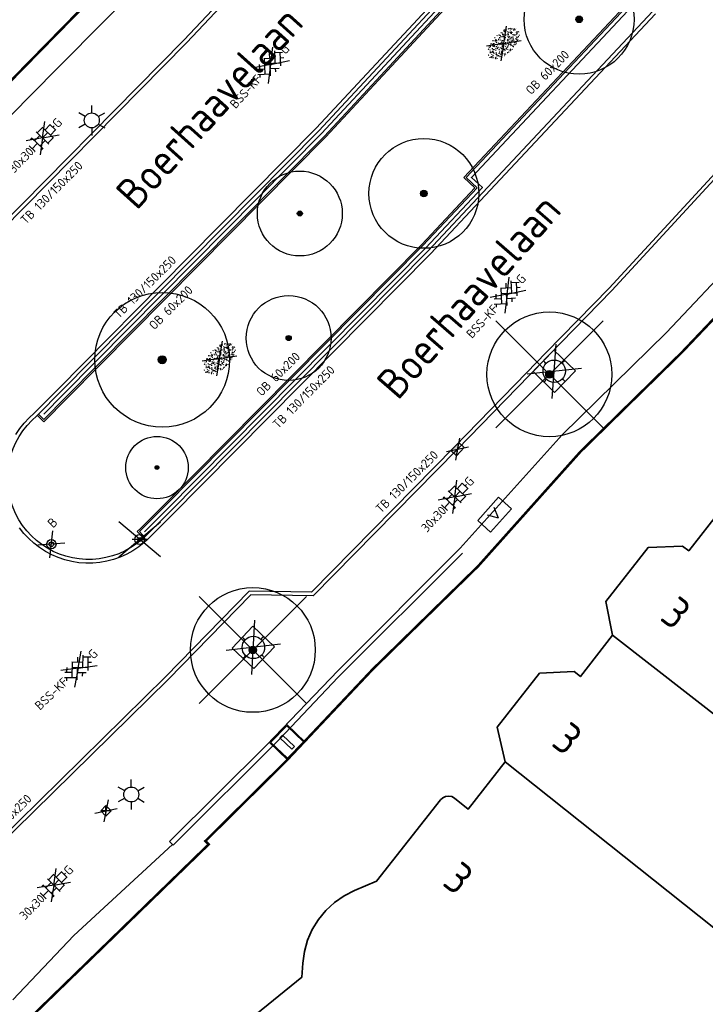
# Model space of a CAD drawing. Header units: metres. Extents: x 92877 to 94117, y 464509 to 465451.
# Tile 25 of 102: x 93119 to 93146, y 464884 to 464923. Entities that reach past the tile are written whole.
import ezdxf
from ezdxf.enums import TextEntityAlignment as Align

# ---------------------------------------------------------------- set-up
doc = ezdxf.new("R2010")
doc.units = ezdxf.units.M
doc.linetypes.add('XX-PROJECTGRENS', pattern=[18, 12, -3, 0, -3])
doc.layers.get('0').update_dxf_attribs({"linetype": 'CONTINUOUS'})
for name, color, linetype, lineweight in [('B-WE-GR-BOOM-S', 90, 'CONTINUOUS', 25), ('B-WE-IE-TERREINAFSCHEIDING_KUNSTMATIG_MUUR-G', 252, 'IE-TERREINAFSCHEIDING-KUNSTMATIG-DICHT', 18), ('B-WE-KL-DATA_KAST-S', 252, 'CONTINUOUS', 25), ('B-WE-KL-ET_LS_OV_LICHTMAST-S', 252, 'CONTINUOUS', 25), ('B-WE-OG-TOPOGRAFIE_BEBOUWING-GV', 252, 'CONTINUOUS', 35), ('B-WE-OG-TOPOGRAFIE_HUISNUMMER-T25', 7, 'CONTINUOUS', 20), ('B-WE-OG-TOPOGRAFIE_STRAATNAAM-T18', 7, 'CONTINUOUS', 18), ('B-WE-VH-VERHARDING-GV', 252, 'CONTINUOUS', 18), ('B-WE-VW-PAAL_BETON-S', 252, 'CONTINUOUS', 0), ('N-WE-IE-MEUBILAIR_WEGMEUBILAIR_LICHTMAST-T25', 7, 'CONTINUOUS', 25), ('N-WE-KG-GRENS_PROJECT-G', 1, 'XX-PROJECTGRENS', 35), ('V-WE-GR-BOOM-S', 90, 'CONTINUOUS', 25), ('V-WE-GR-GRAS-S', 60, 'CONTINUOUS', 25), ('V-WE-IE-MEUBILAIR_WEGMEUBILAIR_BOOMKRANS-S', 7, 'CONTINUOUS', 25), ('V-WE-IE-MEUBILAIR_WEGMEUBILAIR_PAAL-S', 7, 'CONTINUOUS', 25), ('V-WE-IE-MEUBILAIR_WEGMEUBILAIR_VERKEERSBORD-S', 7, 'CONTINUOUS', 25), ('V-WE-IE-TERREINAFSCHEIDING_KUNSTMATIG_HEKWERK-G', 20, 'IE-TERREINAFSCHEIDING-KUNSTMATIG-V', 35), ('V-WE-RI-HWA_KOLK-S', 150, 'CONTINUOUS', 25), ('V-WE-VH-KANTOPSLUITING-T18', 10, 'CONTINUOUS', 18), ('V-WE-VH-KANTOPSLUITING_OPSLUITBAND_60X200-G', 150, 'VH-OPSLUITBAND_60X200-V', 25), ('V-WE-VH-KANTOPSLUITING_TROTTOIRBAND_130 150-G', 210, 'VH-TROTTOIRBAND_130-150-V', 25), ('V-WE-VH-KANTOPSLUITING_VOORKANTBAND-G', 50, 'CONTINUOUS', 25), ('V-WE-VH-VERHARDING_BETONSTRAATSTEEN-S', 252, 'CONTINUOUS', 25), ('V-WE-VH-VERHARDING_TEGEL-S', 252, 'CONTINUOUS', 25)]:
    doc.layers.add(name, color=color, linetype=linetype, lineweight=lineweight)
doc.styles.add('NLCS-ISO', font='NLCS-ISO.ttf')
doc.styles.add('NLCS-ISO-M100-T25', font='NLCS-ISO.ttf', dxfattribs={"height": 0.25})
doc.styles.add('NLCS-ISO-M200-T18', font='NLCS-ISO.ttf', dxfattribs={"height": 0.36})
doc.styles.get("Standard").update_dxf_attribs({"font": 'isocp.shx'})
doc.linetypes.add('IE-TERREINAFSCHEIDING-KUNSTMATIG-DICHT', pattern='A,8,-1,[82,NLCS.SHX,S=0.75,R=90,X=0,Y=0],-1', length=10)
doc.linetypes.add('IE-TERREINAFSCHEIDING-KUNSTMATIG-V', pattern='A,2,[24,NLCS.SHX,S=0.6,R=0,X=-1,Y=0],2,[82,NLCS.SHX,S=0.75,R=90,X=0,Y=0],2,[24,NLCS.SHX,S=0.6,R=0,X=1,Y=0],2,-2', length=10)
doc.linetypes.add('VH-OPSLUITBAND_60X200-V', pattern='A,3,[24,NLCS.SHX,S=1,R=0,X=0,Y=0],3,-2,2,-2', length=12)
doc.linetypes.add('VH-TROTTOIRBAND_130-150-V', pattern='A,2.5,[24,NLCS.SHX,S=1,R=0,X=0,Y=0],2.5,-2,2,-2,2,-2', length=15)

# ---------------------------------------------------------------- blocks, each defined once
blk = doc.blocks.new('Q_PAAL_STEEN')
for points in [[(-0.5, 0.5), (0.5, 0.5), (0.5, -0.5), (-0.5, -0.5)], [(-0.08, 0.333), (0.071, 0.333), (0.071, -0.329), (-0.08, -0.329)]]:
    blk.add_lwpolyline(points, close=True)
blk.add_lwpolyline([(-0.442, 0.464), (0.438, 0.464, -0.414214), (0.459, 0.442), (0.459, -0.437, -0.414214), (0.438, -0.459), (-0.442, -0.459, -0.414214), (-0.463, -0.437), (-0.463, 0.442), (-0.463, 0.444), (-0.463, 0.446), (-0.463, 0.448), (-0.462, 0.45), (-0.461, 0.451), (-0.46, 0.453), (-0.459, 0.455), (-0.458, 0.456), (-0.457, 0.457), (-0.456, 0.459), (-0.454, 0.46), (-0.453, 0.461), (-0.451, 0.462), (-0.449, 0.462), (-0.447, 0.463), (-0.446, 0.463), (-0.444, 0.464), (-0.442, 0.464)], format="xyb")
blk = doc.blocks.new('V-SIE-WEG_BOOMKRANS')
at = {"color": 0}
for p, q in [((-0.836, -0.701), (0.836, 0.701)), ((0.836, -0.701), (-0.836, 0.701))]:
    blk.add_line(p, q, dxfattribs=at)
at = {"flags": 128}
blk.add_lwpolyline([(-0.6, -0.6), (0.6, -0.6), (0.6, 0.6), (-0.6, 0.6)], close=True, dxfattribs=at)
for points in [[(-0.001, 0.6), (-0.001, 0.551), (-0.016, 0.525), (-0.001, 0.498), (-0.001, 0.45)], [(0.6, 0.001), (0.551, 0.001), (0.525, 0.016), (0.498, 0.001), (0.45, 0.001)], [(-0.6, -0.001), (-0.551, -0.001), (-0.525, -0.016), (-0.498, -0.001), (-0.45, -0.001)], [(0.001, -0.6), (0.001, -0.551), (0.016, -0.525), (0.001, -0.498), (0.001, -0.45)]]:
    blk.add_lwpolyline(points, dxfattribs=at)
blk.add_circle((0, 0), 0.45)
blk = doc.blocks.new('V-SRI-KOLK_TROTTOIR-SO')
blk.add_hatch(color=256).paths.add_polyline_path([(1.125, 0.75), (-1.125, 0.75), (-1.125, -0.75)])
at = {"ltscale": 0.1}
for p, q in [((-1.875, 1.25), (1.875, -1.25)), ((1.875, 1.25), (-1.875, -1.25))]:
    blk.add_line(p, q, dxfattribs=at)
blk.add_line((-1.125, -0.75), (1.125, 0.75))
at = {"flags": 128}
blk.add_lwpolyline([(-1.125, -0.75), (1.125, -0.75), (1.125, 0.75), (-1.125, 0.75)], close=True, dxfattribs=at)
blk = doc.blocks.new('V-SRI-KOLK_STRAAT_300X300-SO')
at = {"ltscale": 0.1}
for p, q in [((-1.875, 2), (1.875, -0.5)), ((1.875, 2), (-1.875, -0.5))]:
    blk.add_line(p, q, dxfattribs=at)
for p, q in [((-0.75, 0), (0.75, 1.5)), ((0.75, 0), (-0.75, 1.5))]:
    blk.add_line(p, q)
at = {"flags": 128}
blk.add_lwpolyline([(-0.75, 0), (0.75, 0), (0.75, 1.5), (-0.75, 1.5)], close=True, dxfattribs=at)
blk = doc.blocks.new('V-SVH-TEGEL_300X300_DUN_HALFST_KL-SO')
for p, q in [((-3.08, 0.75), (-3, 0.75)), ((-3, -0.83), (-3, 0.83)), ((-3, 0), (-1.5, 0)), ((-1.84, 1.5), (-1.5, 1.5)), ((-1.5, -1.6), (-1.5, 1.6)), ((-1.5, 0.75), (0, 0.75)), ((0, -1.78), (0, 1.78)), ((0, 1.5), (1.5, 1.5)), ((0, 0), (1.5, 0)), ((1.5, -1.6), (1.5, 1.6)), ((1.5, 0.75), (3, 0.75)), ((3, -0.83), (3, 0.83)), ((3, 0), (3.39, 0)), ((-3.08, -0.75), (-3, -0.75)), ((-1.84, -1.5), (-1.5, -1.5)), ((-1.5, -0.75), (0, -0.75)), ((0, -1.5), (1.5, -1.5)), ((1.5, -0.75), (3, -0.75))]:
    blk.add_line(p, q)
at = {"ltscale": 0.1}
for q in [(-2.75, -1.98), (-2.73, 1.96), (2.73, 1.96), (2.75, -1.98)]:
    blk.add_line((0, 0), q, dxfattribs=at)
at = {"style": 'NLCS-ISO'}
blk.add_attdef('FORMAAT', text='', height=1.8, dxfattribs=at).set_placement((-3.18, 0), align=Align.MIDDLE_RIGHT)
blk.add_attdef('KLEUR', text='', height=1.8, dxfattribs=at).set_placement((3.49, 0), align=Align.MIDDLE_LEFT)
at = {"style": 'NLCS-ISO', "flags": 1}
blk.add_attdef('FUNCTIE', text='', height=1.8, dxfattribs=at).set_placement((0.12, -3.58), align=Align.MIDDLE_CENTER)
blk = doc.blocks.new('V-SVH-BSS_KEIFORMAAT_KEPER_KL-SO')
for p, q in [((0, 0), (-2.8, 2.01)), ((0, 0), (2.8, 2.01)), ((-3.36, -0.25), (-2.89, 0.22)), ((-3.23, 0.55), (-1.41, -1.27)), ((-2.44, 1.25), (-1.41, 0.22)), ((-2.15, -0.53), (0.08, 1.7)), ((-2.15, 0.96), (-1.49, 1.62)), ((-1.7, -1.56), (0.08, 0.22)), ((-0.67, 0.96), (1.56, -1.27)), ((-0.02, 1.8), (1.56, 0.22)), ((0.82, 0.96), (1.48, 1.62)), ((0.82, -0.53), (2.54, 1.19)), ((1.14, -1.7), (3.05, 0.22)), ((2.3, 0.96), (3.39, -0.13)), ((0, 0), (-3.13, -2.25)), ((-0.67, -0.53), (0.58, -1.77)), ((-0.44, -1.78), (0.08, -1.27)), ((0, 0), (3.13, -2.25)), ((2.3, -0.53), (2.8, -1.02))]:
    blk.add_line(p, q)
at = {"style": 'NLCS-ISO'}
blk.add_attdef('FORMAAT', text='', height=1.8, dxfattribs=at).set_placement((-3.39, -0.02), align=Align.MIDDLE_RIGHT)
blk.add_attdef('KLEUR', text='', height=1.8, dxfattribs=at).set_placement((3.39, 0), align=Align.MIDDLE_LEFT)
at = {"style": 'NLCS-ISO', "flags": 1}
blk.add_attdef('FUNCTIE', text='', height=1.8, dxfattribs=at).set_placement((0.12, -3.58), align=Align.MIDDLE_CENTER)
blk = doc.blocks.new('V-SGR-GRAS_01-SO')
at = {"ltscale": 0.1}
for p, q in [((0, 0), (-1.427, 1.027)), ((-0.212, 0.998), (-0.269, 1.031)), ((0, 0), (1.427, 1.027)), ((0.073, 0.993), (0.138, 1.031)), ((-1.964, -0.07), (-1.977, 0.004)), ((-1.93, 0.188), (-1.925, 0.244)), ((-1.893, 0.237), (-1.921, 0.253)), ((-1.668, 0.023), (-1.595, 0.043)), ((-1.596, 0.241), (-1.649, 0.294)), ((-1.53, 0.316), (-1.595, 0.353)), ((-1.448, 0.644), (-1.521, 0.664)), ((-1.517, 0.187), (-1.442, 0.187)), ((-1.469, 0.576), (-1.482, 0.65)), ((-1.358, 0.206), (-1.431, 0.226)), ((-1.427, 0.476), (-1.354, 0.496)), ((0, 0), (-1.427, -1.027)), ((-1.421, 0.131), (-1.356, 0.168)), ((-1.369, 0.009), (-1.382, 0.083)), ((-1.375, 0.106), (-1.322, 0.159)), ((-1.334, 0.111), (-1.328, 0.186)), ((-1.302, 0.761), (-1.324, 0.774)), ((-1.284, 0.684), (-1.278, 0.759)), ((-1.167, 0.395), (-1.232, 0.432)), ((-1.172, 0.241), (-1.225, 0.294)), ((-1.154, 0.647), (-1.207, 0.7)), ((-1.112, 0.172), (-1.04, 0.192)), ((-1.032, 0.028), (-1.097, 0.066)), ((-0.939, 0.84), (-1.004, 0.878)), ((-0.968, 0.512), (-0.915, 0.565)), ((-0.893, 0.496), (-0.965, 0.515)), ((-0.942, 0.187), (-0.867, 0.187)), ((-0.923, 0.418), (-0.858, 0.456)), ((-0.892, 0.812), (-0.817, 0.812)), ((-0.873, 0.655), (-0.886, 0.729)), ((-0.803, 0.057), (-0.875, 0.077)), ((-0.871, 0.625), (-0.799, 0.644)), ((-0.804, 0.474), (-0.869, 0.511)), ((-0.747, 0.241), (-0.8, 0.294)), ((-0.773, 0.089), (-0.786, 0.163)), ((-0.73, 0.647), (-0.783, 0.7)), ((-0.739, 0.034), (-0.732, 0.109)), ((-0.669, 0.107), (-0.734, 0.145)), ((-0.689, 0.607), (-0.682, 0.682)), ((-0.576, 0.919), (-0.64, 0.957)), ((-0.562, 0.919), (-0.509, 0.972)), ((-0.557, 0.321), (-0.485, 0.34)), ((-0.441, 0.553), (-0.506, 0.59)), ((-0.427, 0.785), (-0.499, 0.804)), ((-0.425, 0.706), (-0.36, 0.743)), ((-0.337, 0.347), (-0.41, 0.366)), ((-0.323, 0.241), (-0.376, 0.294)), ((-0.306, 0.186), (-0.371, 0.224)), ((-0.367, 0.187), (-0.292, 0.187)), ((-0.305, 0.647), (-0.358, 0.7)), ((-0.317, 0.812), (-0.242, 0.812)), ((-0.316, 0.774), (-0.244, 0.793)), ((-0.278, 0.735), (-0.291, 0.809)), ((-0.243, 0.017), (-0.17, 0.036)), ((-0.178, 0.169), (-0.191, 0.242)), ((-0.078, 0.632), (-0.143, 0.669)), ((-0.143, -0.043), (-0.137, 0.032)), ((-0.093, 0.53), (-0.087, 0.604)), ((-0.085, 0.159), (-0.032, 0.212)), ((-0.069, 0.189), (-0.004, 0.227)), ((0.057, 0.265), (-0.008, 0.303)), ((-0.002, 0.47), (0.071, 0.489)), ((0, 0), (1.427, -1.027)), ((0.101, 0.241), (0.048, 0.294)), ((0.128, 0.636), (0.056, 0.656)), ((0.119, 0.647), (0.066, 0.7)), ((0.218, 0.198), (0.146, 0.217)), ((0.208, 0.187), (0.283, 0.187)), ((0.286, 0.711), (0.221, 0.748)), ((0.239, 0.923), (0.312, 0.942)), ((0.258, 0.812), (0.333, 0.812)), ((0.317, 0.814), (0.304, 0.888)), ((0.313, 0.166), (0.385, 0.185)), ((0.322, 0.565), (0.375, 0.618)), ((0.42, 0.344), (0.355, 0.382)), ((0.417, 0.248), (0.404, 0.322)), ((0.429, 0.477), (0.494, 0.514)), ((0.526, 0.241), (0.472, 0.294)), ((0.543, 0.647), (0.49, 0.7)), ((0.555, -0.022), (0.49, 0.015)), ((0.502, 0.452), (0.509, 0.527)), ((0.594, 0.925), (0.522, 0.945)), ((0.554, 0.619), (0.626, 0.638)), ((0.649, 0.79), (0.584, 0.827)), ((0.684, 0.487), (0.611, 0.507)), ((0.774, 0.049), (0.701, 0.069)), ((0.784, 0.423), (0.719, 0.461)), ((0.783, 0.187), (0.858, 0.187)), ((0.833, 0.812), (0.908, 0.812)), ((0.918, 0.057), (0.853, 0.094)), ((0.868, 0.315), (0.941, 0.334)), ((0.95, 0.241), (0.897, 0.294)), ((0.912, 0.894), (0.907, 0.925)), ((0.967, 0.647), (0.914, 0.7)), ((0.927, 0.764), (0.992, 0.802)), ((1.012, 0.869), (0.947, 0.906)), ((1.012, 0.328), (0.999, 0.402)), ((1.15, 0.777), (1.077, 0.796)), ((1.147, 0.502), (1.082, 0.54)), ((1.098, 0.375), (1.104, 0.45)), ((1.109, 0.767), (1.182, 0.787)), ((1.239, 0.338), (1.167, 0.358)), ((1.183, 0.011), (1.255, 0.03)), ((1.206, 0.212), (1.259, 0.265)), ((1.282, 0.136), (1.217, 0.173)), ((1.283, 0.248), (1.348, 0.286)), ((1.374, 0.241), (1.321, 0.294)), ((1.392, 0.647), (1.339, 0.7)), ((1.358, 0.187), (1.433, 0.187)), ((1.424, 0.463), (1.496, 0.483)), ((1.51, 0.581), (1.445, 0.619)), ((1.645, 0.215), (1.58, 0.252)), ((1.607, 0.407), (1.594, 0.481)), ((1.693, 0.298), (1.7, 0.373)), ((1.795, 0.19), (1.722, 0.209)), ((1.738, 0.159), (1.81, 0.179)), ((1.798, 0.241), (1.745, 0.294)), ((1.933, 0.187), (1.948, 0.187)), ((-1.918, -0.157), (-1.854, -0.119)), ((-1.824, -0.083), (-1.897, -0.064)), ((-1.759, -0.13), (-1.823, -0.092)), ((-1.782, -0.301), (-1.729, -0.248)), ((-1.624, -0.496), (-1.689, -0.459)), ((-1.631, -0.572), (-1.684, -0.519)), ((-1.613, -0.166), (-1.667, -0.113)), ((-1.567, -0.438), (-1.492, -0.438)), ((-1.535, -0.657), (-1.498, -0.636)), ((-1.395, -0.051), (-1.46, -0.013)), ((-1.385, -0.462), (-1.378, -0.387)), ((-1.353, -0.281), (-1.281, -0.261)), ((-1.269, -0.232), (-1.341, -0.212)), ((-1.261, -0.417), (-1.326, -0.38)), ((-1.269, -0.557), (-1.282, -0.483)), ((-1.207, -0.572), (-1.26, -0.519)), ((-1.179, -0.67), (-1.252, -0.651)), ((-1.189, -0.166), (-1.242, -0.113)), ((-1.126, -0.784), (-1.191, -0.746)), ((-1.065, -0.386), (-1, -0.348)), ((-1.039, -0.585), (-0.967, -0.565)), ((-0.992, -0.438), (-0.917, -0.438)), ((-0.897, -0.338), (-0.962, -0.301)), ((-0.898, -0.654), (-0.845, -0.601)), ((-0.836, -0.943), (-0.853, -0.926)), ((-0.783, -0.572), (-0.836, -0.519)), ((-0.763, -0.705), (-0.828, -0.667)), ((-0.765, -0.166), (-0.818, -0.113)), ((-0.798, -0.132), (-0.726, -0.112)), ((-0.789, -0.539), (-0.782, -0.464)), ((-0.713, -0.381), (-0.786, -0.361)), ((-0.725, -0.889), (-0.652, -0.869)), ((-0.709, -0.902), (-0.644, -0.864)), ((-0.624, -0.819), (-0.696, -0.799)), ((-0.674, -0.477), (-0.687, -0.403)), ((-0.534, -0.259), (-0.599, -0.222)), ((-0.582, -0.994), (-0.587, -0.97)), ((-0.567, -0.098), (-0.502, -0.061)), ((-0.491, -0.248), (-0.438, -0.195)), ((-0.484, -0.436), (-0.411, -0.416)), ((-0.399, -0.626), (-0.464, -0.588)), ((-0.376, -0.979), (-0.429, -0.926)), ((-0.417, -0.438), (-0.342, -0.438)), ((-0.358, -0.572), (-0.411, -0.519)), ((-0.341, -0.166), (-0.394, -0.113)), ((-0.265, -0.992), (-0.33, -0.955)), ((-0.248, -0.091), (-0.32, -0.072)), ((-0.171, -0.18), (-0.236, -0.143)), ((-0.158, -0.529), (-0.23, -0.51)), ((-0.211, -0.614), (-0.146, -0.577)), ((-0.193, -0.616), (-0.187, -0.541)), ((-0.169, -0.74), (-0.097, -0.72)), ((-0.068, -0.968), (-0.141, -0.948)), ((-0.036, -0.547), (-0.101, -0.509)), ((-0.078, -0.398), (-0.091, -0.324)), ((-0.014, -1.008), (0.039, -0.955)), ((0.048, -0.979), (-0.005, -0.926)), ((0.021, -0.964), (0.008, -0.89)), ((0.066, -0.572), (0.013, -0.519)), ((0.084, -0.166), (0.031, -0.113)), ((0.099, -0.913), (0.034, -0.876)), ((0.072, -0.287), (0.144, -0.268)), ((0.192, -0.101), (0.127, -0.064)), ((0.158, -0.438), (0.233, -0.438)), ((0.308, -0.24), (0.235, -0.221)), ((0.327, -0.468), (0.262, -0.43)), ((0.287, -0.327), (0.352, -0.289)), ((0.397, -0.678), (0.325, -0.659)), ((0.386, -0.591), (0.459, -0.572)), ((0.393, -0.601), (0.446, -0.548)), ((0.462, -0.834), (0.397, -0.797)), ((0.402, -0.693), (0.409, -0.618)), ((0.472, -0.979), (0.419, -0.926)), ((0.49, -0.572), (0.437, -0.519)), ((0.452, -0.12), (0.459, -0.046)), ((0.508, -0.166), (0.455, -0.113)), ((0.517, -0.318), (0.504, -0.244)), ((0.617, -0.884), (0.604, -0.81)), ((0.69, -0.389), (0.625, -0.351)), ((0.627, -0.138), (0.7, -0.119)), ((0.643, -0.843), (0.708, -0.806)), ((0.701, -0.895), (0.773, -0.876)), ((0.733, -0.438), (0.808, -0.438)), ((0.825, -0.755), (0.76, -0.718)), ((0.785, -0.039), (0.85, -0.002)), ((0.863, -0.389), (0.791, -0.37)), ((0.799, -0.195), (0.852, -0.142)), ((0.856, -0.938), (0.844, -0.926)), ((0.914, -0.572), (0.861, -0.519)), ((0.932, -0.166), (0.879, -0.113)), ((0.953, -0.827), (0.88, -0.808)), ((0.942, -0.442), (1.014, -0.423)), ((1.053, -0.31), (0.988, -0.272)), ((0.998, -0.77), (1.004, -0.696)), ((1.048, -0.198), (1.054, -0.123)), ((1.112, -0.239), (1.099, -0.165)), ((1.188, -0.676), (1.123, -0.639)), ((1.141, -0.556), (1.206, -0.518)), ((1.212, -0.805), (1.199, -0.731)), ((1.329, -0.1), (1.256, -0.08)), ((1.256, -0.746), (1.328, -0.727)), ((1.339, -0.572), (1.286, -0.519)), ((1.356, -0.166), (1.303, -0.113)), ((1.308, -0.438), (1.383, -0.438)), ((1.419, -0.538), (1.346, -0.518)), ((1.416, -0.231), (1.351, -0.193)), ((1.551, -0.597), (1.486, -0.56)), ((1.497, -0.293), (1.569, -0.274)), ((1.639, -0.268), (1.704, -0.231)), ((1.643, -0.275), (1.65, -0.2)), ((1.684, -0.547), (1.736, -0.495)), ((1.707, -0.159), (1.694, -0.085)), ((1.713, -0.522), (1.71, -0.519)), ((1.779, -0.152), (1.715, -0.114)), ((1.781, -0.166), (1.728, -0.113)), ((1.884, -0.248), (1.812, -0.229)), ((0.172, -1.037), (0.218, -1.024))]:
    blk.add_line(p, q, dxfattribs=at)
at = {"ltscale": 0.1, "style": 'NLCS-ISO'}
blk.add_attdef('TYPE', text='', height=0.5, dxfattribs=at).set_placement((3.471, -0.016), align=Align.MIDDLE_CENTER)
blk = doc.blocks.new('SKL-DATA_TERREINKAST-SO')
for q in [(-0.203, 0.2), (0.203, 0.2)]:
    blk.add_line((0, -0.209), q)
at = {"flags": 128}
blk.add_lwpolyline([(0.625, 0.35), (-0.625, 0.35), (-0.625, -0.35), (0.625, -0.35)], close=True, dxfattribs=at)
at = {"style": 'NLCS-ISO'}
blk.add_attdef('TYPE', text='', height=0.35, dxfattribs=at).set_placement((-0.034, 0.689), align=Align.MIDDLE_CENTER)
blk = doc.blocks.new('Verkeersbord')
at = {"color": 0}
for p, q in [((-0.836, -0.701), (0.836, 0.701)), ((0.836, -0.701), (-0.836, 0.701))]:
    blk.add_line(p, q, dxfattribs=at)
for p, q in [((0.3, 0), (-0.3, 0)), ((0, 0), (0.3, 0))]:
    blk.add_line(p, q)
for radius in [0.2, 0.0745]:
    blk.add_circle((0, 0), radius)
blk = doc.blocks.new('V-SIE-WEG_PAAL_BETON')
at = {"color": 0}
for p, q in [((-0.417, -0.35), (0.417, 0.35)), ((0.417, -0.35), (-0.417, 0.35))]:
    blk.add_line(p, q, dxfattribs=at)
for radius in [0.188, 0.0938]:
    blk.add_circle((0, 0), radius)
at = {"layer": 'N-WE-IE-MEUBILAIR_WEGMEUBILAIR_LICHTMAST-T25', "insert": (0.485, 0.78), "char_height": 0.375, "attachment_point": 1, "style": 'NLCS-ISO-M100-T25'}
blk.add_mtext_dynamic_manual_height_columns('B', width=0.39965, gutter_width=1.875, heights=[0], dxfattribs=at)
blk = doc.blocks.new('V-SGR-BOOM_01')
at = {"ltscale": 0.1}
h = blk.add_hatch(color=256, dxfattribs=at)
edge = h.paths.add_edge_path()
edge.add_arc((0, 0), 0.15, 0, 360)
at = {"lineweight": -3}
for p, q in [((-2.146, 2.146), (2.146, -2.146)), ((2.146, 2.146), (-2.146, -2.146))]:
    blk.add_line(p, q, dxfattribs=at)
for radius in [2.5, 0.045]:
    blk.add_circle((0, 0), radius)
at = {"ltscale": 0.1}
blk.add_circle((0, 0), 0.15, dxfattribs=at)
blk = doc.blocks.new('SGR-BOOM_01')
at = {"ltscale": 0.1}
h = blk.add_hatch(color=256, dxfattribs=at)
edge = h.paths.add_edge_path()
edge.add_arc((0, 0), 0.15, 0, 360)
for radius in [2.5, 0.045]:
    blk.add_circle((0, 0), radius)
blk.add_circle((0, 0), 0.15, dxfattribs=at)
blk = doc.blocks.new('Q_LICHTMAST')
for points in [[(0, 0.3), (0, 0.6)], [(-0.26, 0.15), (-0.52, 0.3)], [(0.26, 0.15), (0.52, 0.3)], [(-0.26, -0.15), (-0.52, -0.3)], [(0, -0.3), (0, -0.6)], [(0.26, -0.15), (0.52, -0.3)]]:
    blk.add_lwpolyline(points)
blk.add_circle((0, 0), 0.3)

msp = doc.modelspace()

# ---------------------------------------------------------------- linework, layer by layer
at = {"layer": 'B-WE-IE-TERREINAFSCHEIDING_KUNSTMATIG_MUUR-G', "flags": 128}
for points in [[(93136.256, 464902.183), (93131.377, 464897.288), (93128.508, 464894.287), (93124.612, 464890.428), (93124.742, 464890.306)], [(93124.742, 464890.306), (93124.766, 464890.284), (93129.025, 464894.531), (93131.376, 464897.009), (93136.348, 464901.978)]]:
    msp.add_lwpolyline(points, dxfattribs=at)
at = {"layer": 'B-WE-OG-TOPOGRAFIE_BEBOUWING-GV'}
for p, q in [((93142.36, 464898.7), (93154.052, 464889.565)), ((93138.06, 464893.62), (93149.68, 464884.37))]:
    msp.add_line(p, q, dxfattribs=at)
at = {"layer": 'B-WE-OG-TOPOGRAFIE_BEBOUWING-GV', "flags": 128}
for points in [[(93146.71, 464903.73), (93145.41, 464902.08), (93145.16, 464902.27), (93143.78, 464902.21), (93142.09, 464900.05), (93142.36, 464898.7)], [(93142.36, 464898.7), (93141.07, 464897.04), (93140.82, 464897.24), (93139.44, 464897.18), (93137.74, 464895.01), (93138.06, 464893.62)], [(93138.06, 464893.62), (93136.58, 464891.73), (93136.03, 464892.17), (93135.92, 464892.229), (93135.798, 464892.252), (93135.675, 464892.236), (93135.562, 464892.184), (93135.47, 464892.1), (93132.91, 464888.84), (93132.025, 464888.464), (93131.608, 464888.25), (93131.223, 464887.982), (93130.879, 464887.664), (93130.581, 464887.302), (93130.335, 464886.903), (93130.146, 464886.474), (93130.017, 464886.024), (93129.95, 464885.56), (93129.91, 464884.99), (93126.02, 464881.83), (93129.479, 464878.142)]]:
    msp.add_lwpolyline(points, dxfattribs=at)
at = {"layer": 'B-WE-VH-VERHARDING-GV', "flags": 128}
for points in [[(93161.903, 464969.928), (93161.692, 464969.665), (93158.514, 464965.612), (93151.334, 464956.582), (93149.761, 464954.68), (93142.627, 464946.011), (93139.361, 464942.272), (93135.68, 464938.114), (93134.059, 464936.343), (93128.998, 464930.761), (93127.618, 464928.992), (93118.924, 464920.19), (93112.841, 464913.945)], [(93136.256, 464902.183), (93140.34, 464906.73), (93144.52, 464910.83), (93150.36, 464917.03), (93156.32, 464923.642), (93159.569, 464927.493), (93161.169, 464929.35), (93165.677, 464934.478), (93169.745, 464939.371), (93173.838, 464944.441), (93177.869, 464949.524), (93180.435, 464953.14)], [(93118.35, 464884.09), (93120.782, 464886.665), (93124.742, 464890.306)]]:
    msp.add_lwpolyline(points, dxfattribs=at)
at = {"layer": 'N-WE-KG-GRENS_PROJECT-G', "const_width": 0.1, "flags": 128}
msp.add_lwpolyline([(93142.804, 465086.89), (93145.447, 465089.504), (93147.332, 465091.955), (93148.613, 465093.182), (93161.411, 465113.679), (93167.204, 465122.957), (93170.456, 465128.173), (93179.763, 465143.103), (93186.894, 465154.496), (93187.89, 465154.904), (93188.17, 465154.679), (93191.39, 465152.077), (93194.828, 465149.413), (93202.752, 465142.922), (93211.334, 465136.086), (93246.401, 465107.701), (93253.059, 465102.314), (93253.343, 465100.976), (93245.804, 465089.865), (93244.522, 465087.941), (93231.812, 465069.293), (93227.954, 465063.58), (93226.853, 465062.424), (93215.691, 465046.012), (93211.996, 465040.636), (93204.425, 465029.753), (93202.609, 465027.143), (93198.032, 465020.213), (93194.363, 465014.869), (93190.619, 465009.505), (93189.819, 465008.221), (93185.531, 465002.305), (93181.433, 464996.691), (93178.696, 464993.153), (93172.103, 464984.564), (93163.085, 464972.835), (93161.131, 464970.564), (93154.083, 464961.647), (93148.985, 464955.311), (93145.469, 464951.039), (93138.605, 464942.927), (93131.702, 464935.14), (93128.236, 464931.41), (93126.865, 464929.653), (93122.062, 464924.79), (93112.82, 464915.353), (93112.694, 464915.474), (93110.007, 464912.809), (93108.158, 464914.641), (93097.954, 464904.418), (93099.616, 464902.379), (93097.346, 464900.004), (93095.105, 464898.042), (93093.141, 464896.427), (93087.358, 464891.835), (93084.647, 464889.561), (93079.687, 464885.222), (93073.559, 464880.645), (93064.795, 464874.789), (93057.662, 464870.165), (93057.255, 464870.007), (93057.168, 464870.002), (93056.607, 464870.091), (93053.277, 464868.411), (93060.039, 464854.372), (93062.426, 464849.152), (93065.249, 464843.338), (93068.532, 464844.778), (93069.154, 464846.147), (93077.316, 464850.716), (93083.11, 464853.91), (93083.112, 464853.905), (93087.983, 464856.618), (93087.623, 464857.315), (93087.914, 464857.845), (93094.137, 464862.208), (93094.032, 464862.502), (93094.431, 464862.805), (93094.609, 464862.539), (93096.966, 464864.191), (93097.445, 464863.691), (93100.286, 464866.409), (93107.265, 464873.112), (93113.757, 464878.765), (93119.027, 464883.354), (93126.19, 464890.319), (93126.053, 464890.447), (93129.224, 464893.588), (93132.754, 464897.33), (93136.979, 464901.466), (93141.064, 464906.039), (93145.123, 464910.02), (93146.946, 464911.937), (93151.571, 464916.872), (93154.026, 464919.546), (93161.923, 464928.693), (93166.437, 464933.828), (93170.519, 464938.737), (93174.372, 464943.51), (93176.337, 464945.983), (93178.669, 464948.924), (93181.236, 464952.541), (93184.321, 464956.452), (93185.617, 464958.052), (93188.572, 464961.84), (93195.315, 464970.699), (93197.093, 464969.277), (93199.637, 464972.465), (93198.95, 464972.958), (93202.951, 464977.949), (93202.249, 464978.521), (93202.364, 464978.666), (93202.234, 464979.72), (93202.711, 464980.328), (93203.771, 464980.458), (93206.283, 464983.648), (93206.153, 464984.709), (93206.628, 464985.314), (93207.678, 464985.434), (93209.477, 464987.722), (93211.5, 464990.295), (93211.38, 464991.345), (93211.858, 464991.954), (93212.908, 464992.074), (93215.413, 464995.259), (93215.283, 464996.319), (93215.758, 464996.923), (93216.817, 464997.043), (93217.976, 464998.513), (93217.195, 464999.188), (93221.285, 465004.117), (93220.562, 465004.619), (93224.498, 465009.504), (93223.744, 465010.107), (93228.745, 465016.379), (93228.548, 465017.661), (93229.799, 465019.138), (93230.171, 465019.204), (93232.859, 465016.92), (93240.879, 465028.723), (93247.237, 465037.466), (93243.345, 465039.426), (93245.385, 465042.407), (93267.791, 465074.762), (93271.654, 465080.832), (93274.315, 465084.653), (93274.677, 465085.271), (93280.631, 465092.992), (93283.915, 465097.533), (93293.238, 465109.1), (93296.471, 465112.853), (93305.145, 465123.792), (93308.461, 465126.639), (93309.398, 465127), (93310.34, 465127.104), (93311.021, 465127.029), (93311.569, 465126.572), (93314.325, 465123.425), (93311.446, 465121.218), (93317.763, 465113.435), (93320.742, 465115.844), (93321.734, 465114.618), (93318.743, 465112.198), (93332.363, 465095.383), (93335.324, 465097.784), (93336.313, 465096.566), (93333.394, 465094.197), (93346.863, 465077.572), (93349.745, 465079.914), (93350.754, 465078.674), (93347.845, 465076.305), (93354.176, 465068.5), (93362.85, 465075.591), (93361.376, 465077.286), (93365.219, 465080.332), (93350.596, 465098.232), (93346.729, 465095.077), (93346.089, 465095.987), (93350.715, 465099.775, 0.50922), (93350.922, 465101.967), (93324.402, 465134.651), (93320.907, 465131.811), (93318.885, 465134.322, -0.098106), (93317.859, 465136.546), (93317.809, 465136.827), (93329.287, 465148.479), (93335.156, 465154.254), (93344.697, 465163.309, -0.349567), (93347.493, 465163.354), (93347.813, 465163.049), (93349.127, 465161.413), (93346.391, 465159.229), (93348.191, 465157.343), (93348.243, 465157.384), (93353.341, 465151.084), (93356.361, 465153.524), (93357.294, 465152.369), (93354.273, 465149.929), (93367.901, 465133.094), (93370.919, 465135.533), (93371.856, 465134.369), (93368.844, 465131.928), (93379.841, 465118.334), (93382.859, 465120.772), (93383.785, 465119.621), (93380.762, 465117.178), (93384.644, 465112.392), (93390.968, 465117.536), (93393.698, 465119.744), (93389.575, 465124.751), (93393.126, 465127.653), (93381.652, 465141.958), (93378.045, 465139.012), (93374.932, 465142.847), (93384.724, 465150.628, 0.393005), (93384.971, 465152.673), (93376.322, 465163.131, 0.393551), (93374.278, 465163.377), (93369.858, 465159.798), (93359.893, 465172.144), (93359.196, 465171.59), (93356.894, 465174.416), (93366.327, 465182.365), (93383.74, 465196.71, -0.309181), (93386.819, 465196.235), (93386.977, 465196.072), (93387.797, 465195.067), (93385.13, 465192.859), (93391.412, 465185.104), (93394.43, 465187.543), (93395.435, 465186.298), (93392.425, 465183.858), (93405.872, 465167.212), (93408.891, 465169.662), (93409.895, 465168.418), (93406.884, 465165.977), (93415.682, 465155.114), (93422.305, 465160.477), (93419.312, 465164.504), (93427.805, 465171.459), (93432.936, 465175.602, 0.389945), (93433.117, 465177.605), (93406.306, 465210.598, 0.403895), (93404.272, 465210.792), (93395.071, 465203.259, -0.04985), (93394.529, 465205.075), (93406.003, 465214.474), (93406.153, 465214.258), (93408.855, 465216.515), (93413.243, 465220.126), (93424.061, 465228.978), (93433.335, 465236.564), (93456.901, 465255.803), (93462.358, 465260.256), (93474.24, 465257.384), (93487.491, 465268.365), (93481.957, 465274.413), (93477.953, 465270.75), (93460.622, 465275.164), (93454.054, 465277.377), (93450.532, 465272.851), (93448.516, 465271.205), (93400.455, 465231.959), (93399.011, 465233.652), (93395.691, 465230.975), (93395.475, 465231.241), (93389.321, 465226.059), (93372.983, 465212.672), (93260.058, 465121.022), (93254.212, 465128.327), (93255.485, 465129.359), (93251.172, 465134.67), (93250.976, 465134.513), (93249.73, 465136.066), (93249.925, 465136.222), (93245.512, 465141.593), (93245.414, 465141.489), (93215.797, 465178.086), (93224.817, 465185.374), (93221.615, 465189.311), (93221.504, 465189.439), (93221.504, 465189.484), (93221.582, 465189.664), (93258.555, 465216.278), (93287.858, 465237.306), (93316.719, 465257.815), (93323.665, 465262.74), (93325.266, 465260.773), (93334.631, 465268.404), (93348.967, 465280.041), (93353.283, 465283.494), (93353.525, 465283.192), (93373.219, 465297.094), (93403.844, 465318.948), (93403.686, 465319.158), (93405.483, 465320.403), (93410.351, 465324.912), (93402.835, 465333.569), (93398.335, 465338.895), (93392.573, 465334.08), (93389.104, 465331.474), (93348.447, 465302.964), (93320.1, 465282.787), (93289.014, 465260.48), (93254.82, 465235.917), (93226.588, 465215.717), (93213.129, 465205.995), (93182.769, 465181.222), (93183.254, 465180.57), (93182.292, 465179.905), (93183.685, 465178.016), (93174.631, 465171.467), (93173.396, 465173.195), (93172.303, 465172.388), (93168.471, 465170.193), (93170.119, 465168.084), (93171.264, 465166.905), (93171.887, 465165.92), (93172.046, 465165.485), (93172.061, 465164.02), (93171.791, 465162.221), (93171.603, 465161.889), (93167.902, 465156.013), (93164.39, 465150.403), (93160.435, 465144.058), (93158.382, 465140.726), (93156.607, 465137.917), (93154.807, 465135.049), (93153.786, 465134.188), (93154.016, 465133.775), (93153.338, 465133.133), (93153.16, 465132.506), (93153.134, 465132.463), (93152.077, 465130.671), (93150.973, 465128.906), (93147.775, 465123.769), (93144.058, 465117.809), (93140.544, 465112.153), (93139.017, 465109.781), (93136.381, 465105.485), (93134.48, 465102.415), (93134.183, 465101.965), (93133.958, 465101.735), (93130.915, 465098.93), (93126.03, 465094.455), (93121.818, 465090.575), (93117.904, 465086.833), (93113.47, 465082.448), (93112.834, 465082.495), (93109.779, 465079.439), (93106.782, 465076.441), (93106.819, 465075.801), (93105.522, 465074.513), (93100.162, 465069.076), (93097.993, 465066.793), (93094.572, 465063.113), (93089.135, 465057.106), (93083.693, 465051.015), (93080.417, 465047.335), (93077.017, 465043.497), (93073.934, 465040.014), (93073.472, 465039.534), (93072.001, 465037.863), (93071.812, 465037.638), (93069.705, 465035.225), (93068.078, 465033.424), (93064.121, 465029.238), (93059.891, 465024.784), (93054.546, 465019.348), (93051.829, 465016.783), (93042.954, 465008.588), (93039.428, 465005.328), (93039.04, 465005.881), (93035.768, 465003.501), (93034.642, 465002.582), (93035.282, 465001.847), (93028.269, 464995.871), (93027.63, 464996.626), (93025.853, 464995.108), (93024.898, 464994.489), (93025.348, 464993.801), (93025.385, 464993.139), (93023.546, 464991.657), (93020.74, 464989.867), (93009.831, 464980.839), (93002.614, 464974.822), (93001.219, 464974.424), (92997.627, 464972.314), (93000.275, 464968.182), (93003.222, 464963.818), (93004.539, 464962.472), (93005.558, 464961.008), (93007.714, 464956.785), (93011.389, 464958.36), (93011.758, 464959.803), (93016.761, 464964.005), (93022.798, 464969.066), (93023.124, 464969.069), (93023.859, 464969.958), (93031.994, 464976.787), (93034.007, 464978.44), (93039.335, 464982.95), (93042.149, 464985.327), (93043.343, 464986.286), (93048.652, 464990.9), (93051.638, 464993.482), (93054.319, 464995.599), (93054.16, 464995.728), (93056.817, 464998.088), (93056.95, 464998.249), (93057.025, 464998.223), (93061.752, 465002.708), (93069.172, 465009.817), (93070.327, 465011.305), (93072.947, 465014.003), (93077.454, 465018.647), (93081.951, 465023.517), (93086.147, 465028.149), (93090.291, 465032.813), (93095.645, 465038.867), (93100.706, 465044.522), (93107.652, 465052.218), (93109.08, 465053.733), (93109.476, 465054.154), (93112.165, 465057.006), (93113.936, 465058.77), (93117.521, 465062.601), (93121.643, 465066.775), (93123.547, 465068.699), (93128.69, 465073.617), (93128.797, 465073.72), (93131.858, 465076.592), (93136.523, 465080.981), (93138.359, 465082.708)], format="xyb", close=True, dxfattribs=at)
at = {"layer": 'V-WE-IE-TERREINAFSCHEIDING_KUNSTMATIG_HEKWERK-G', "flags": 128}
for points in [[(93119.585, 464907.55), (93120.363, 464908.337), (93125.582, 464913.615), (93130.71, 464918.8), (93138.835, 464927.552), (93142.181, 464931.306), (93146.44, 464936.085), (93147.334, 464937.147), (93147.782, 464936.748), (93147.801, 464936.769), (93153.811, 464943.907), (93154.111, 464944.273), (93153.648, 464944.654), (93160.579, 464953.119), (93167.461, 464961.744)], [(93123.621, 464902.839), (93124.443, 464903.669), (93134.869, 464914.203), (93137.145, 464916.632), (93136.707, 464917.043), (93143.37, 464924.154), (93143.818, 464923.754), (93145.144, 464925.17), (93154.311, 464935.785), (93162.405, 464945.579), (93163.262, 464946.618), (93163.941, 464947.462), (93164.765, 464948.487), (93164.274, 464948.834), (93169.428, 464955.248), (93169.895, 464954.872), (93172.264, 464957.82), (93172.266, 464957.822)]]:
    msp.add_lwpolyline(points, dxfattribs=at)
at = {"layer": 'V-WE-VH-KANTOPSLUITING_OPSLUITBAND_60X200-G', "flags": 128}
for points in [[(93119.331, 464907.506), (93119.587, 464907.253), (93120.513, 464908.189), (93125.732, 464913.467), (93130.861, 464918.655), (93138.99, 464927.411), (93142.338, 464931.167), (93146.599, 464935.947), (93147.355, 464936.846), (93147.804, 464936.448), (93147.961, 464936.634), (93153.973, 464943.773), (93154.406, 464944.302), (93153.943, 464944.683), (93160.743, 464952.987), (93167.684, 464961.686), (93167.752, 464961.768), (93167.482, 464962.004)], [(93123.57, 464902.584), (93123.327, 464902.849), (93123.455, 464902.97), (93124.294, 464903.817), (93134.718, 464914.349), (93136.848, 464916.623), (93136.41, 464917.034), (93143.269, 464924.353), (93143.357, 464924.447), (93143.805, 464924.047), (93144.988, 464925.31), (93154.15, 464935.92), (93162.243, 464945.713), (93163.1, 464946.75), (93163.777, 464947.593), (93164.462, 464948.445), (93163.971, 464948.792), (93169.395, 464955.543), (93169.863, 464955.167), (93172.103, 464957.954), (93172.179, 464958.043), (93172.223, 464958.122), (93172.518, 464957.891)]]:
    msp.add_lwpolyline(points, dxfattribs=at)
at = {"layer": 'V-WE-VH-KANTOPSLUITING_TROTTOIRBAND_130 150-G', "flags": 128}
for points in [[(93240.061, 465029.298), (93239.975, 465029.172), (93238.334, 465029.88), (93236.833, 465029.958), (93234.337, 465029.802), (93232.464, 465029.389), (93229.946, 465028.834), (93229.801, 465028.801), (93227.252, 465025.063), (93227.781, 465022.578), (93223.748, 465016.756), (93220.82, 465012.531), (93219.326, 465010.372), (93213.208, 465001.369), (93207.095, 464992.521), (93200.735, 464983.867), (93198.854, 464981.31), (93190.57, 464970.518), (93190.135, 464969.966), (93188.51, 464967.907), (93187.357, 464966.446), (93182.907, 464960.807), (93178.219, 464954.887), (93175.078, 464950.944), (93170.661, 464945.424), (93162.826, 464935.802), (93156.699, 464928.501), (93155.388, 464926.98), (93154.324, 464925.747), (93153.328, 464924.593), (93149.729, 464920.536), (93142.332, 464912.506), (93139.797, 464909.9), (93139.034, 464909.115), (93136.137, 464906.139), (93130.366, 464900.275), (93127.872, 464900.314), (93124.56, 464896.927), (93115.346, 464887.862), (93115.367, 464885.333), (93114.259, 464884.307), (93113.225, 464883.349), (93110.649, 464880.962), (93104.635, 464875.739), (93102.821, 464874.229), (93101.738, 464873.328), (93097.562, 464869.854), (93097.282, 464869.62), (93094.984, 464867.856), (93091.695, 464865.33), (93091.3, 464865.066), (93090.895, 464864.82), (93090.48, 464864.594), (93090.055, 464864.386), (93089.621, 464864.197), (93089.177, 464864.029), (93088.729, 464863.881), (93088.667, 464863.862), (93088.607, 464863.845), (93088.546, 464863.827), (93088.485, 464863.81), (93088.43, 464863.795), (93088.258, 464863.736), (93088.089, 464863.67), (93087.922, 464863.597), (93087.76, 464863.517), (93087.619, 464863.438), (93080.568, 464859.564), (93073.627, 464855.742), (93067.108, 464852.217), (93064.883, 464851.013), (93064.688, 464850.869), (93064.52, 464850.739), (93064.371, 464850.595), (93064.238, 464850.437), (93064.124, 464850.265), (93064.029, 464850.082), (93063.954, 464849.89), (93063.899, 464849.69), (93063.866, 464849.486), (93063.855, 464849.28), (93063.867, 464849.074), (93063.901, 464848.87), (93063.955, 464848.671), (93064.034, 464848.471), (93063.895, 464848.416)], [(93163.14, 464968.294), (93163.031, 464968.19), (93163.148, 464968.093), (93163.229, 464968.002), (93163.298, 464967.899), (93163.351, 464967.788), (93163.386, 464967.67), (93163.405, 464967.548), (93163.406, 464967.425), (93163.389, 464967.304), (93163.354, 464967.185), (93163.303, 464967.073), (93163.23, 464966.961), (93163.131, 464966.834), (93162.842, 464966.464), (93161.657, 464964.949), (93158.074, 464960.369), (93151.63, 464952.468), (93150.799, 464951.45), (93148.482, 464948.609), (93146.099, 464945.688), (93144.933, 464944.353), (93138.01, 464936.425), (93136.341, 464934.565), (93135.236, 464933.333), (93132.841, 464930.662), (93132.301, 464930.089), (93129.781, 464927.414), (93125.186, 464922.534), (93116.867, 464914.101), (93115.739, 464912.921), (93115.565, 464912.747), (93114.901, 464912.099), (93114.484, 464911.693), (93113.967, 464911.189), (93112.101, 464909.327), (93111.275, 464908.503), (93110.793, 464908.021), (93106.519, 464903.757), (93104.526, 464901.767), (93103.48, 464900.724), (93103.426, 464900.671), (93100.865, 464898.156), (93099.939, 464897.342), (93097.734, 464895.34), (93095.048, 464892.9), (93093.61, 464891.594), (93091.323, 464889.655), (93088.267, 464887.065), (93084.568, 464884.141), (93080.184, 464880.734), (93079.873, 464880.495), (93079.572, 464880.237), (93079.286, 464879.964), (93079.013, 464879.676), (93078.756, 464879.374), (93078.515, 464879.06), (93078.292, 464878.734), (93078.085, 464878.395), (93077.897, 464878.048), (93077.79, 464877.829), (93077.69, 464877.606), (93077.598, 464877.382), (93077.514, 464877.159), (93077.423, 464876.933), (93077.369, 464876.799), (93077.304, 464876.684), (93077.224, 464876.578), (93077.13, 464876.485), (93077.017, 464876.4), (93070.033, 464871.43), (93064.29, 464867.358), (93060.597, 464864.755), (93059.229, 464863.79), (93059.043, 464863.648), (93058.877, 464863.563), (93058.698, 464863.495), (93058.511, 464863.447), (93058.321, 464863.419), (93058.129, 464863.411), (93057.937, 464863.425), (93057.747, 464863.459), (93057.563, 464863.513), (93057.385, 464863.586), (93057.216, 464863.68), (93057.058, 464863.789), (93056.914, 464863.916), (93056.784, 464864.057), (93056.665, 464864.218), (93056.546, 464864.127)]]:
    msp.add_lwpolyline(points, dxfattribs=at)
msp.add_lwpolyline([(93119.373, 464907.549), (93120.257, 464908.443), (93125.476, 464913.72), (93130.601, 464918.904), (93138.724, 464927.653), (93142.069, 464931.406), (93146.326, 464936.183), (93147.227, 464937.252), (93153.234, 464944.386), (93153.626, 464944.864), (93160.463, 464953.214), (93167.405, 464961.914), (93167.44, 464961.956), (93167.543, 464962.075), (93167.692, 464962.223), (93167.851, 464962.361), (93168.021, 464962.485), (93168.2, 464962.596), (93168.385, 464962.693), (93168.614, 464962.79), (93168.851, 464962.866), (93169.093, 464962.921), (93169.339, 464962.954), (93169.587, 464962.965), (93169.835, 464962.954), (93170.081, 464962.92), (93170.323, 464962.865), (93170.559, 464962.789), (93170.788, 464962.692), (93171.007, 464962.575), (93171.215, 464962.438), (93171.413, 464962.282), (93171.661, 464962.072), (93171.994, 464961.792), (93172.172, 464961.628), (93172.333, 464961.451), (93172.481, 464961.262), (93172.612, 464961.062), (93172.726, 464960.851), (93172.822, 464960.632), (93172.901, 464960.405), (93172.961, 464960.174), (93173.001, 464959.937), (93173.022, 464959.699), (93173.024, 464959.459), (93173.006, 464959.219), (93172.969, 464958.983), (93172.914, 464958.755), (93172.84, 464958.533), (93172.749, 464958.317), (93172.642, 464958.109), (93172.513, 464957.902), (93172.476, 464957.836), (93172.38, 464957.724), (93170.106, 464954.895), (93164.058, 464947.368), (93163.379, 464946.523), (93162.52, 464945.484), (93154.425, 464935.688), (93145.255, 464925.069), (93143.97, 464923.697), (93137.152, 464916.421), (93134.977, 464914.099), (93124.549, 464903.564), (93123.707, 464902.712), (93123.617, 464902.627), (93123.508, 464902.525), (93123.296, 464902.356), (93123.072, 464902.206), (93122.836, 464902.074), (93122.589, 464901.963), (93122.335, 464901.873), (93122.073, 464901.805), (93121.807, 464901.758), (93121.538, 464901.734), (93121.267, 464901.732), (93120.998, 464901.752), (93120.731, 464901.795), (93120.469, 464901.86), (93120.213, 464901.946), (93119.965, 464902.054), (93119.726, 464902.181), (93119.5, 464902.328), (93119.286, 464902.494), (93119.087, 464902.676), (93118.903, 464902.875), (93118.737, 464903.088), (93118.589, 464903.314), (93118.461, 464903.552), (93118.352, 464903.8), (93118.264, 464904.055), (93118.198, 464904.317), (93118.154, 464904.583), (93118.133, 464904.853), (93118.133, 464905.123), (93118.157, 464905.392), (93118.202, 464905.659), (93118.27, 464905.92), (93118.359, 464906.176), (93118.468, 464906.422), (93118.599, 464906.659), (93118.748, 464906.885), (93118.915, 464907.097), (93119.099, 464907.294), (93119.308, 464907.483)], close=True, dxfattribs=at)
at = {"layer": 'V-WE-VH-KANTOPSLUITING_VOORKANTBAND-G', "flags": 128}
for points in [[(93187.239, 464966.539), (93182.789, 464960.9), (93178.102, 464954.98), (93174.961, 464951.038), (93170.544, 464945.518), (93162.71, 464935.898), (93156.585, 464928.598), (93155.274, 464927.078), (93154.21, 464925.845), (93153.215, 464924.692), (93149.618, 464920.637), (93142.223, 464912.609), (93139.689, 464910.005), (93138.926, 464909.22), (93136.03, 464906.244), (93130.304, 464900.426), (93127.81, 464900.465), (93124.454, 464897.033), (93115.196, 464887.924)], [(93161.775, 464964.857), (93158.191, 464960.275), (93151.746, 464952.373), (93150.915, 464951.355), (93148.598, 464948.514), (93146.214, 464945.591), (93145.046, 464944.254), (93138.122, 464936.326), (93136.453, 464934.465), (93135.348, 464933.233), (93132.951, 464930.561), (93132.41, 464929.986), (93129.89, 464927.311), (93125.294, 464922.43), (93116.975, 464913.996)], [(93119.373, 464907.549), (93119.586, 464907.338), (93120.47, 464908.232), (93125.689, 464913.51), (93130.818, 464918.697), (93138.946, 464927.451), (93142.293, 464931.207), (93146.553, 464935.986), (93147.349, 464936.932), (93147.798, 464936.534), (93147.915, 464936.673), (93153.927, 464943.811), (93154.322, 464944.293), (93153.859, 464944.675), (93160.696, 464953.025), (93167.637, 464961.724), (93167.669, 464961.761), (93167.443, 464961.959)], [(93123.614, 464902.624), (93123.411, 464902.846), (93123.497, 464902.927), (93124.336, 464903.775), (93134.761, 464914.307), (93136.933, 464916.626), (93136.495, 464917.036), (93143.313, 464924.312), (93143.361, 464924.363), (93143.808, 464923.963), (93145.032, 464925.27), (93154.196, 464935.881), (93162.289, 464945.675), (93163.146, 464946.712), (93163.824, 464947.556), (93164.548, 464948.457), (93164.057, 464948.804), (93169.405, 464955.459), (93169.872, 464955.083), (93172.149, 464957.916), (93172.229, 464958.008), (93172.241, 464958.031), (93172.481, 464957.844)], [(93118.47, 464906.737), (93118.626, 464906.973), (93118.801, 464907.195), (93118.994, 464907.401), (93119.204, 464907.591), (93119.266, 464907.654), (93120.15, 464908.548), (93125.369, 464913.826), (93130.493, 464919.008), (93138.613, 464927.754)], [(93144.079, 464923.594), (93137.261, 464916.318), (93135.085, 464913.995), (93124.656, 464903.458), (93123.812, 464902.605), (93123.72, 464902.518), (93123.606, 464902.411), (93123.385, 464902.235), (93123.15, 464902.078), (93122.903, 464901.94), (93122.645, 464901.824), (93122.379, 464901.73), (93122.105, 464901.658), (93121.827, 464901.609), (93121.545, 464901.584), (93121.262, 464901.582), (93120.98, 464901.603), (93120.701, 464901.648), (93120.427, 464901.716), (93120.159, 464901.806), (93119.9, 464901.919), (93119.65, 464902.052), (93119.413, 464902.206), (93119.189, 464902.379), (93118.981, 464902.57), (93118.789, 464902.778), (93118.615, 464903.001)]]:
    msp.add_lwpolyline(points, dxfattribs=at)

# ---------------------------------------------------------------- block references
at = {"layer": 'B-WE-GR-BOOM-S'}
for p, xscale, yscale, rotation in [((93141.019, 464923.374), 0.8799999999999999, 0.8799999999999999, 46.99999999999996), ((93134.803, 464916.399), 0.88, 0.88, 45.00000000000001), ((93129.837, 464915.594), 0.68, 0.68, 46), ((93124.326, 464909.734), 1.08, 1.08, 46), ((93129.389, 464910.605), 0.6800000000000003, 0.6800000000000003, 45.00000000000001), ((93124.115, 464905.413), 0.5, 0.5, 45.00000000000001)]:
    msp.add_blockref('SGR-BOOM_01', p, dxfattribs=dict(at, xscale=xscale, yscale=yscale, rotation=rotation))
at = {"layer": 'B-WE-KL-DATA_KAST-S', "rotation": 48}
msp.add_blockref('SKL-DATA_TERREINKAST-SO', (93137.636, 464903.528), dxfattribs=at)
at = {"layer": 'B-WE-KL-ET_LS_OV_LICHTMAST-S', "rotation": 120}
for p in [(93121.506, 464919.327), (93123.086, 464892.313)]:
    msp.add_blockref('Q_LICHTMAST', p, dxfattribs=at)
at = {"layer": 'B-WE-VW-PAAL_BETON-S', "rotation": 46}
msp.add_blockref('Q_PAAL_STEEN', (93129.334, 464894.413), dxfattribs=at)
at = {"layer": 'V-WE-GR-BOOM-S'}
for p in [(93139.831, 464909.149), (93127.955, 464898.106)]:
    msp.add_blockref('V-SGR-BOOM_01', p, dxfattribs=at)
at = {"layer": 'V-WE-GR-GRAS-S', "xscale": 0.4, "yscale": 0.4, "zscale": 0.4}
for p, rotation in [((93138.001, 464922.412), 44.79461716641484), ((93126.623, 464909.788), 44.53172157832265)]:
    msp.add_blockref('V-SGR-GRAS_01-SO', p, dxfattribs=dict(at, rotation=rotation))
at = {"layer": 'V-WE-IE-MEUBILAIR_WEGMEUBILAIR_BOOMKRANS-S'}
for p, rotation in [((93140.024, 464909.274), 45.81422764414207), ((93127.975, 464898.208), 46.70653633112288)]:
    msp.add_blockref('V-SIE-WEG_BOOMKRANS', p, dxfattribs=dict(at, rotation=rotation))
at = {"layer": 'V-WE-IE-MEUBILAIR_WEGMEUBILAIR_PAAL-S', "rotation": 43.99999999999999}
msp.add_blockref('V-SIE-WEG_PAAL_BETON', (93119.885, 464902.34), dxfattribs=at)
at = {"layer": 'V-WE-IE-MEUBILAIR_WEGMEUBILAIR_VERKEERSBORD-S'}
msp.add_blockref('Verkeersbord', (93123.424, 464902.533), dxfattribs=at)
at = {"layer": 'V-WE-RI-HWA_KOLK-S', "xscale": 0.2, "yscale": 0.2, "zscale": 0.2}
for name, p, rotation in [('V-SRI-KOLK_TROTTOIR-SO', (93136.152, 464906.155), 45.99999999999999), ('V-SRI-KOLK_STRAAT_300X300-SO', (93122.179, 464891.553), 45.00000000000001)]:
    msp.add_blockref(name, p, dxfattribs=dict(at, rotation=rotation))
at = {"layer": 'V-WE-VH-VERHARDING_BETONSTRAATSTEEN-S', "xscale": 0.2000000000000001, "yscale": 0.2000000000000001, "zscale": 0.2000000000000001}
for p, rotation in [((93128.666, 464921.572), 47.44808133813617), ((93138.135, 464912.364), 47.38920242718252), ((93120.954, 464897.374), 43.68934498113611)]:
    msp.add_blockref('V-SVH-BSS_KEIFORMAAT_KEPER_KL-SO', p, dxfattribs=dict(at, rotation=rotation)).add_auto_attribs({'FORMAAT': 'BSS-KF', 'KLEUR': 'G'})
at = {"layer": 'V-WE-VH-VERHARDING_TEGEL-S', "xscale": 0.2, "yscale": 0.2, "zscale": 0.2}
for p, rotation in [((93119.533, 464918.621), 45.96531910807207), ((93136.041, 464904.243), 46.7365508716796), ((93119.98, 464888.681), 45.4411836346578)]:
    msp.add_blockref('V-SVH-TEGEL_300X300_DUN_HALFST_KL-SO', p, dxfattribs=dict(at, rotation=rotation)).add_auto_attribs({'FORMAAT': '30x30', 'KLEUR': 'G'})

# ---------------------------------------------------------------- texts
at = {"layer": 'B-WE-OG-TOPOGRAFIE_HUISNUMMER-T25'}
for rotation, p in [(-38, (93144.904, 464899.589)), (-38.1, (93140.558, 464894.553)), (-38.4, (93136.195, 464888.959))]:
    msp.add_text('3', height=1.25, rotation=rotation, dxfattribs=at).set_placement(p, align=Align.MIDDLE)
at = {"layer": 'B-WE-OG-TOPOGRAFIE_STRAATNAAM-T18'}
for rotation, p in [(48, (93126.212, 464919.849)), (49, (93136.599, 464912.287))]:
    msp.add_text('Boerhaavelaan', height=1.25, rotation=rotation, dxfattribs=at).set_placement(p, align=Align.MIDDLE)
at = {"layer": 'V-WE-VH-KANTOPSLUITING-T18', "char_height": 0.36, "attachment_point": 1, "style": 'NLCS-ISO-M200-T18'}
for s, insert, rotation in [('OB 60x200', (93138.841, 464920.581), 45.4794), ('TB 130/150x250', (93118.611, 464915.386), 45.3202), ('TB 130/150x250', (93122.335, 464911.617), 44.8712), ('OB 60x200', (93123.755, 464911.16), 45.0196), ('OB 60x200', (93128.053, 464908.5), 44.99), ('TB 130/150x250', (93128.708, 464907.195), 45.4293), ('TB 130/150x250', (93132.829, 464903.812), 44.843), ('TB 130/150x250', (93116.545, 464890.038), 44.843)]:
    msp.add_mtext_dynamic_manual_height_columns(s, width=4.97805, gutter_width=1.8, heights=[0], dxfattribs=dict(at, insert=insert, rotation=rotation))

doc.saveas('drawing.dxf')
